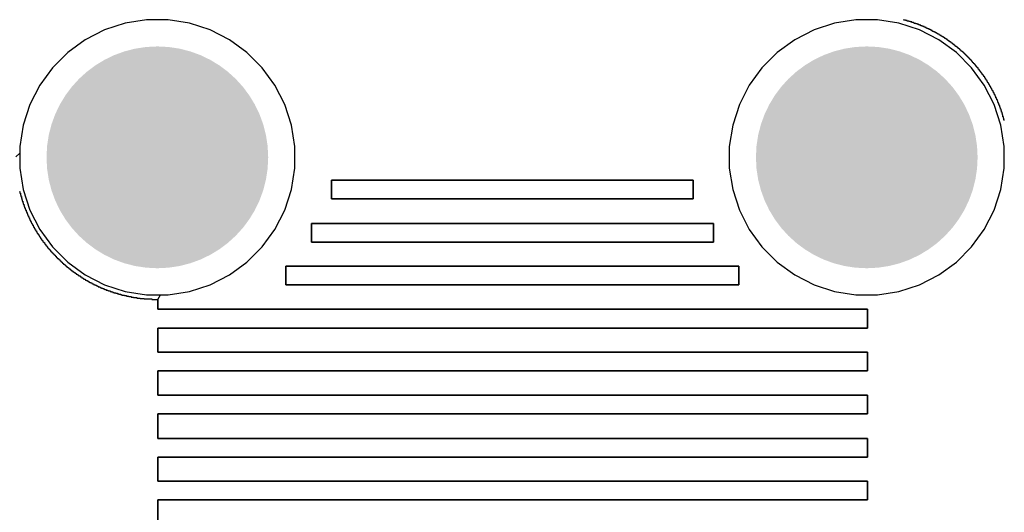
# Model space of a CAD drawing. Header units: inches. Extents: x 0 to 140, y 0 to 140.
# Tile 8 of 42: x 19 to 41, y 46 to 57. Entities that reach past the tile are written whole.
import ezdxf

# ---------------------------------------------------------------- set-up
doc = ezdxf.new("R2010")
doc.units = ezdxf.units.IN
for name, color, linetype in [('BOTTOM', 5, 'Continuous'), ('Bottom Solder', 6, 'Continuous'), ('Pad Holes', 156, 'Continuous'), ('TOP', 1, 'Continuous'), ('Top Solder', 216, 'Continuous')]:
    doc.layers.add(name, color=color, linetype=linetype)

msp = doc.modelspace()

# ---------------------------------------------------------------- hatches: boundary and pattern name
at = {"layer": 'BOTTOM'}
h = msp.add_hatch(color=5, dxfattribs=at)
edge = h.paths.add_edge_path()
edge.add_arc((22, 54), 1.5, 0, 360)
h = msp.add_hatch(color=5, dxfattribs=at)
edge = h.paths.add_edge_path()
edge.add_arc((38, 54), 1.5, 0, 360)
at = {"layer": 'Bottom Solder'}
h = msp.add_hatch(color=6, dxfattribs=at)
edge = h.paths.add_edge_path()
edge.add_arc((22, 54), 2.5, 0, 360)
h = msp.add_hatch(color=6, dxfattribs=at)
edge = h.paths.add_edge_path()
edge.add_arc((38, 54), 2.5, 0, 360)
at = {"layer": 'Pad Holes'}
h = msp.add_hatch(color=7, dxfattribs=at)
edge = h.paths.add_edge_path()
edge.add_arc((22, 54), 1.75, 0, 360)
h = msp.add_hatch(color=7, dxfattribs=at)
edge = h.paths.add_edge_path()
edge.add_arc((38, 54), 1.75, 0, 360)
at = {"layer": 'TOP'}
h = msp.add_hatch(color=1, dxfattribs=at)
edge = h.paths.add_edge_path()
edge.add_arc((22, 54), 1.5, 0, 360)
h = msp.add_hatch(color=1, dxfattribs=at)
edge = h.paths.add_edge_path()
edge.add_arc((38, 54), 1.5, 0, 360)
at = {"layer": 'Top Solder'}
h = msp.add_hatch(color=216, dxfattribs=at)
edge = h.paths.add_edge_path()
edge.add_arc((22, 54), 2.5, 0, 360)
h = msp.add_hatch(color=216, dxfattribs=at)
edge = h.paths.add_edge_path()
edge.add_arc((38, 54), 2.5, 0, 360)

# ---------------------------------------------------------------- linework, layer by layer
at = {"layer": 'BOTTOM'}
for p, q in [((21.756, 57.1), (21.274, 57.023)), ((22.244, 57.1), (21.756, 57.1)), ((22.726, 57.023), (22.244, 57.1)), ((37.756, 57.1), (37.274, 57.023)), ((38.244, 57.1), (37.756, 57.1)), ((38.726, 57.023), (38.244, 57.1)), ((20.81, 56.873), (20.375, 56.651)), ((21.274, 57.023), (20.81, 56.873)), ((23.19, 56.873), (22.726, 57.023)), ((23.625, 56.651), (23.19, 56.873)), ((36.81, 56.873), (36.375, 56.651)), ((37.274, 57.023), (36.81, 56.873)), ((39.19, 56.873), (38.726, 57.023)), ((39.625, 56.651), (39.19, 56.873)), ((20.375, 56.651), (19.981, 56.364)), ((24.02, 56.364), (23.625, 56.651)), ((36.375, 56.651), (35.98, 56.364)), ((40.02, 56.364), (39.625, 56.651)), ((19.981, 56.364), (19.635, 56.019)), ((24.365, 56.019), (24.02, 56.364)), ((35.98, 56.364), (35.635, 56.019)), ((40.365, 56.019), (40.02, 56.364)), ((19.635, 56.019), (19.349, 55.624)), ((24.651, 55.624), (24.365, 56.019)), ((35.635, 56.019), (35.349, 55.624)), ((40.651, 55.624), (40.365, 56.019)), ((19.349, 55.624), (19.127, 55.19)), ((24.873, 55.19), (24.651, 55.624)), ((35.349, 55.624), (35.127, 55.19)), ((40.873, 55.19), (40.651, 55.624)), ((19.127, 55.19), (18.976, 54.726)), ((25.024, 54.726), (24.873, 55.19)), ((35.127, 55.19), (34.976, 54.726)), ((41.024, 54.726), (40.873, 55.19)), ((18.976, 54.726), (18.9, 54.244)), ((25.1, 54.244), (25.024, 54.726)), ((34.976, 54.726), (34.9, 54.244)), ((41.1, 54.244), (41.024, 54.726)), ((18.9, 54.244), (18.9, 54.093)), ((25.1, 53.756), (25.1, 54.244)), ((34.9, 54.244), (34.9, 53.756)), ((41.1, 53.756), (41.1, 54.244)), ((18.9, 54.093), (18.806, 54.015)), ((25.024, 53.274), (25.1, 53.756)), ((34.9, 53.756), (34.976, 53.274)), ((41.024, 53.274), (41.1, 53.756)), ((25.928, 53.062), (25.928, 53.486)), ((25.928, 53.486), (34.087, 53.486)), ((34.087, 53.486), (25.928, 53.486)), ((25.928, 53.486), (25.928, 53.062)), ((34.087, 53.486), (34.087, 53.062)), ((34.087, 53.062), (34.087, 53.486)), ((18.89, 53.232), (18.901, 53.232)), ((18.901, 53.232), (18.901, 53.189)), ((18.901, 53.189), (18.911, 53.189)), ((18.911, 53.189), (18.911, 53.147)), ((18.911, 53.147), (18.922, 53.147)), ((18.922, 53.147), (18.922, 53.115)), ((18.922, 53.115), (18.933, 53.115)), ((18.933, 53.115), (18.933, 53.073)), ((24.873, 52.81), (25.024, 53.274)), ((34.976, 53.274), (35.127, 52.81)), ((40.873, 52.81), (41.024, 53.274)), ((18.933, 53.073), (18.943, 53.073)), ((18.943, 53.073), (18.943, 53.041)), ((18.943, 53.041), (18.954, 53.041)), ((18.954, 53.041), (18.954, 53.009)), ((18.954, 53.009), (18.964, 53.009)), ((18.964, 53.009), (18.964, 52.978)), ((18.964, 52.978), (18.975, 52.978)), ((18.975, 52.978), (18.975, 52.946)), ((18.975, 52.946), (18.986, 52.946)), ((18.986, 52.946), (18.986, 52.914)), ((18.986, 52.914), (18.996, 52.914)), ((18.996, 52.914), (18.996, 52.882)), ((18.996, 52.882), (19.007, 52.882)), ((19.007, 52.882), (19.007, 52.861)), ((19.007, 52.861), (19.017, 52.861)), ((19.017, 52.861), (19.017, 52.829)), ((26.849, 53.062), (25.928, 53.062)), ((25.928, 53.062), (34.087, 53.062)), ((26.859, 53.062), (26.849, 53.062)), ((34.087, 53.062), (26.859, 53.062)), ((19.017, 52.829), (19.028, 52.829)), ((19.028, 52.829), (19.028, 52.808)), ((19.028, 52.808), (19.038, 52.808)), ((19.038, 52.808), (19.038, 52.776)), ((19.038, 52.776), (19.049, 52.776)), ((19.049, 52.776), (19.049, 52.755)), ((19.049, 52.755), (19.06, 52.755)), ((19.06, 52.755), (19.06, 52.724)), ((19.06, 52.724), (19.07, 52.724)), ((19.07, 52.724), (19.07, 52.702)), ((19.07, 52.702), (19.081, 52.702)), ((19.081, 52.702), (19.081, 52.681)), ((19.081, 52.681), (19.091, 52.681)), ((19.091, 52.681), (19.091, 52.66)), ((19.091, 52.66), (19.102, 52.66)), ((19.102, 52.66), (19.102, 52.639)), ((19.102, 52.639), (19.113, 52.639)), ((19.113, 52.639), (19.113, 52.607)), ((24.651, 52.375), (24.873, 52.81)), ((35.127, 52.81), (35.349, 52.375)), ((40.651, 52.375), (40.873, 52.81)), ((19.113, 52.607), (19.123, 52.607)), ((19.123, 52.607), (19.123, 52.586)), ((19.123, 52.586), (19.134, 52.586)), ((19.134, 52.586), (19.134, 52.565)), ((19.134, 52.565), (19.144, 52.565)), ((19.144, 52.565), (19.144, 52.544)), ((19.144, 52.544), (19.155, 52.544)), ((19.155, 52.544), (19.155, 52.522)), ((19.155, 52.522), (19.165, 52.522)), ((19.165, 52.522), (19.165, 52.512)), ((19.165, 52.512), (19.176, 52.512)), ((19.176, 52.512), (19.176, 52.491)), ((19.176, 52.491), (19.187, 52.491)), ((19.187, 52.491), (19.187, 52.47)), ((19.187, 52.47), (19.197, 52.47)), ((19.197, 52.47), (19.197, 52.448)), ((19.197, 52.448), (19.208, 52.448)), ((19.208, 52.448), (19.208, 52.427)), ((19.208, 52.427), (19.218, 52.427)), ((19.218, 52.427), (19.218, 52.406)), ((25.473, 52.089), (25.473, 52.512)), ((25.473, 52.512), (34.542, 52.512)), ((34.542, 52.512), (25.473, 52.512)), ((25.473, 52.512), (25.473, 52.089)), ((34.542, 52.512), (34.542, 52.089)), ((34.542, 52.089), (34.542, 52.512)), ((19.218, 52.406), (19.229, 52.406)), ((19.229, 52.406), (19.229, 52.396)), ((19.229, 52.396), (19.24, 52.396)), ((19.24, 52.396), (19.24, 52.374)), ((19.24, 52.374), (19.25, 52.374)), ((19.25, 52.374), (19.25, 52.353)), ((19.25, 52.353), (19.261, 52.353)), ((19.261, 52.353), (19.261, 52.343)), ((19.261, 52.343), (19.271, 52.343)), ((19.271, 52.343), (19.271, 52.321)), ((19.271, 52.321), (19.282, 52.321)), ((19.282, 52.321), (19.282, 52.3)), ((19.282, 52.3), (19.292, 52.3)), ((19.292, 52.3), (19.292, 52.29)), ((19.292, 52.29), (19.303, 52.29)), ((19.303, 52.29), (19.303, 52.269)), ((19.303, 52.269), (19.314, 52.269)), ((19.314, 52.269), (19.314, 52.258)), ((19.314, 52.258), (19.324, 52.258)), ((19.324, 52.258), (19.324, 52.237)), ((19.324, 52.237), (19.335, 52.237)), ((19.335, 52.237), (19.335, 52.226)), ((19.335, 52.226), (19.345, 52.226)), ((19.345, 52.226), (19.345, 52.205)), ((19.345, 52.205), (19.356, 52.205)), ((19.356, 52.205), (19.356, 52.194)), ((19.356, 52.194), (19.367, 52.194)), ((19.367, 52.194), (19.367, 52.173)), ((24.365, 51.98), (24.651, 52.375)), ((35.349, 52.375), (35.635, 51.98)), ((40.365, 51.98), (40.651, 52.375)), ((19.367, 52.173), (19.377, 52.173)), ((19.377, 52.173), (19.377, 52.163)), ((19.377, 52.163), (19.388, 52.163)), ((19.388, 52.163), (19.388, 52.142)), ((19.388, 52.142), (19.398, 52.142)), ((19.398, 52.142), (19.398, 52.131)), ((19.398, 52.131), (19.409, 52.131)), ((19.409, 52.131), (19.409, 52.12)), ((19.409, 52.12), (19.419, 52.12)), ((19.419, 52.12), (19.419, 52.099)), ((19.419, 52.099), (19.43, 52.099)), ((19.43, 52.099), (19.43, 52.089)), ((19.43, 52.089), (19.441, 52.089)), ((19.441, 52.089), (19.441, 52.078)), ((19.441, 52.078), (19.451, 52.078)), ((19.451, 52.078), (19.451, 52.057)), ((19.451, 52.057), (19.462, 52.057)), ((19.462, 52.057), (19.462, 52.046)), ((19.462, 52.046), (19.472, 52.046)), ((19.472, 52.046), (19.472, 52.036)), ((19.472, 52.036), (19.483, 52.036)), ((19.483, 52.036), (19.483, 52.015)), ((19.483, 52.015), (19.494, 52.015)), ((19.494, 52.015), (19.494, 52.004)), ((19.494, 52.004), (19.504, 52.004)), ((19.504, 52.004), (19.504, 51.993)), ((19.504, 51.993), (19.515, 51.993)), ((19.515, 51.993), (19.515, 51.983)), ((19.515, 51.983), (19.525, 51.983)), ((19.525, 51.983), (19.525, 51.962)), ((24.02, 51.635), (24.365, 51.98)), ((33.315, 52.089), (25.473, 52.089)), ((25.473, 52.089), (34.542, 52.089)), ((33.325, 52.089), (33.315, 52.089)), ((34.542, 52.089), (33.325, 52.089)), ((35.635, 51.98), (35.98, 51.635)), ((40.02, 51.635), (40.365, 51.98)), ((19.525, 51.962), (19.536, 51.962)), ((19.536, 51.962), (19.536, 51.951)), ((19.536, 51.951), (19.546, 51.951)), ((19.546, 51.951), (19.546, 51.94)), ((19.546, 51.94), (19.557, 51.94)), ((19.557, 51.94), (19.557, 51.93)), ((19.557, 51.93), (19.568, 51.93)), ((19.568, 51.93), (19.568, 51.919)), ((19.568, 51.919), (19.578, 51.919)), ((19.578, 51.919), (19.578, 51.909)), ((19.578, 51.909), (19.589, 51.909)), ((19.589, 51.909), (19.589, 51.888)), ((19.589, 51.888), (19.599, 51.888)), ((19.599, 51.888), (19.599, 51.877)), ((19.599, 51.877), (19.61, 51.877)), ((19.61, 51.877), (19.61, 51.866)), ((19.61, 51.866), (19.621, 51.866)), ((19.621, 51.866), (19.621, 51.856)), ((19.621, 51.856), (19.631, 51.856)), ((19.631, 51.856), (19.631, 51.845)), ((19.631, 51.845), (19.642, 51.845)), ((19.642, 51.845), (19.642, 51.835)), ((19.642, 51.835), (19.652, 51.835)), ((19.652, 51.835), (19.652, 51.824)), ((19.652, 51.824), (19.663, 51.824)), ((19.663, 51.824), (19.663, 51.813)), ((19.663, 51.813), (19.673, 51.813)), ((19.673, 51.813), (19.673, 51.803)), ((19.673, 51.803), (19.684, 51.803)), ((19.684, 51.803), (19.684, 51.792)), ((19.684, 51.792), (19.695, 51.792)), ((19.695, 51.792), (19.695, 51.782)), ((19.695, 51.782), (19.705, 51.782)), ((19.705, 51.782), (19.705, 51.771)), ((19.705, 51.771), (19.716, 51.771)), ((19.716, 51.771), (19.716, 51.75)), ((19.716, 51.75), (19.726, 51.75)), ((19.726, 51.75), (19.726, 51.739)), ((19.726, 51.739), (19.737, 51.739)), ((19.737, 51.739), (19.737, 51.729)), ((19.737, 51.729), (19.748, 51.729)), ((19.748, 51.729), (19.748, 51.718)), ((19.748, 51.718), (19.769, 51.718)), ((19.769, 51.718), (19.769, 51.708)), ((19.769, 51.708), (19.779, 51.708)), ((19.779, 51.708), (19.779, 51.697)), ((19.779, 51.697), (19.79, 51.697)), ((19.79, 51.697), (19.79, 51.686)), ((19.79, 51.686), (19.8, 51.686)), ((19.8, 51.686), (19.8, 51.676)), ((19.8, 51.676), (19.811, 51.676)), ((19.811, 51.676), (19.811, 51.665)), ((19.811, 51.665), (19.822, 51.665)), ((19.822, 51.665), (19.822, 51.655)), ((19.822, 51.655), (19.832, 51.655)), ((19.832, 51.655), (19.832, 51.644)), ((19.832, 51.644), (19.843, 51.644)), ((19.843, 51.644), (19.843, 51.634)), ((19.843, 51.634), (19.853, 51.634)), ((19.853, 51.634), (19.853, 51.623)), ((19.853, 51.623), (19.864, 51.623)), ((19.864, 51.623), (19.864, 51.612)), ((19.864, 51.612), (19.875, 51.612)), ((19.875, 51.612), (19.875, 51.602)), ((19.875, 51.602), (19.885, 51.602)), ((19.885, 51.602), (19.885, 51.591)), ((19.885, 51.591), (19.906, 51.591)), ((19.906, 51.591), (19.906, 51.581)), ((19.906, 51.581), (19.917, 51.581)), ((19.917, 51.581), (19.917, 51.57)), ((19.917, 51.57), (19.927, 51.57)), ((19.927, 51.57), (19.927, 51.559)), ((19.927, 51.559), (19.938, 51.559)), ((19.938, 51.559), (19.938, 51.549)), ((19.938, 51.549), (19.949, 51.549)), ((19.949, 51.549), (19.949, 51.538)), ((19.949, 51.538), (19.959, 51.538)), ((19.959, 51.538), (19.959, 51.528)), ((19.959, 51.528), (19.98, 51.528)), ((19.98, 51.528), (19.98, 51.517)), ((23.625, 51.348), (24.02, 51.635)), ((24.901, 51.126), (24.901, 51.549)), ((24.901, 51.549), (34.765, 51.549)), ((35.114, 51.549), (24.901, 51.549)), ((24.901, 51.549), (24.901, 51.126)), ((34.765, 51.549), (34.775, 51.549)), ((34.775, 51.549), (35.114, 51.549)), ((35.114, 51.549), (35.114, 51.126)), ((35.114, 51.126), (35.114, 51.549)), ((35.98, 51.635), (36.375, 51.348)), ((39.625, 51.348), (40.02, 51.635)), ((19.98, 51.517), (19.991, 51.517)), ((19.991, 51.517), (19.991, 51.507)), ((19.991, 51.507), (20.002, 51.507)), ((20.002, 51.507), (20.002, 51.496)), ((20.002, 51.496), (20.012, 51.496)), ((20.012, 51.496), (20.012, 51.485)), ((20.012, 51.485), (20.033, 51.485)), ((20.033, 51.485), (20.033, 51.475)), ((20.033, 51.475), (20.044, 51.475)), ((20.044, 51.475), (20.044, 51.464)), ((20.044, 51.464), (20.054, 51.464)), ((20.054, 51.464), (20.054, 51.454)), ((20.054, 51.454), (20.065, 51.454)), ((20.065, 51.454), (20.065, 51.443)), ((20.065, 51.443), (20.086, 51.443)), ((20.086, 51.443), (20.086, 51.432)), ((20.086, 51.432), (20.097, 51.432)), ((20.097, 51.432), (20.097, 51.422)), ((20.097, 51.422), (20.118, 51.422)), ((20.118, 51.422), (20.118, 51.411)), ((20.118, 51.411), (20.129, 51.411)), ((20.129, 51.411), (20.129, 51.401)), ((20.129, 51.401), (20.139, 51.401)), ((20.139, 51.401), (20.139, 51.39)), ((20.139, 51.39), (20.16, 51.39)), ((20.16, 51.39), (20.16, 51.38)), ((20.16, 51.38), (20.171, 51.38)), ((20.171, 51.38), (20.171, 51.369)), ((20.171, 51.369), (20.192, 51.369)), ((20.192, 51.369), (20.192, 51.358)), ((20.192, 51.358), (20.203, 51.358)), ((20.203, 51.358), (20.203, 51.348)), ((20.203, 51.348), (20.213, 51.348)), ((20.213, 51.348), (20.213, 51.337)), ((20.213, 51.337), (20.234, 51.337)), ((20.234, 51.337), (20.234, 51.327)), ((20.234, 51.327), (20.256, 51.327)), ((20.256, 51.327), (20.256, 51.316)), ((20.256, 51.316), (20.266, 51.316)), ((20.266, 51.316), (20.266, 51.305)), ((20.266, 51.305), (20.287, 51.305)), ((20.287, 51.305), (20.287, 51.295)), ((23.19, 51.127), (23.625, 51.348)), ((36.375, 51.348), (36.81, 51.127)), ((39.19, 51.127), (39.625, 51.348)), ((20.287, 51.295), (20.298, 51.295)), ((20.298, 51.295), (20.298, 51.284)), ((20.298, 51.284), (20.319, 51.284)), ((20.319, 51.284), (20.319, 51.274)), ((20.319, 51.274), (20.33, 51.274)), ((20.33, 51.274), (20.33, 51.263)), ((20.33, 51.263), (20.351, 51.263)), ((20.351, 51.263), (20.351, 51.253)), ((20.351, 51.253), (20.372, 51.253)), ((20.372, 51.253), (20.372, 51.242)), ((20.372, 51.242), (20.382, 51.242)), ((20.382, 51.242), (20.382, 51.231)), ((20.382, 51.231), (20.404, 51.231)), ((20.404, 51.231), (20.404, 51.221)), ((20.404, 51.221), (20.425, 51.221)), ((20.425, 51.221), (20.425, 51.21)), ((20.425, 51.21), (20.446, 51.21)), ((20.446, 51.21), (20.446, 51.2)), ((20.446, 51.2), (20.457, 51.2)), ((20.457, 51.2), (20.457, 51.189)), ((20.457, 51.189), (20.478, 51.189)), ((20.478, 51.189), (20.478, 51.178)), ((20.478, 51.178), (20.499, 51.178)), ((20.499, 51.178), (20.499, 51.168)), ((20.499, 51.168), (20.52, 51.168)), ((20.52, 51.168), (20.52, 51.157)), ((20.52, 51.157), (20.541, 51.157)), ((20.541, 51.157), (20.541, 51.147)), ((20.541, 51.147), (20.562, 51.147)), ((20.562, 51.147), (20.562, 51.136)), ((20.562, 51.136), (20.584, 51.136)), ((20.584, 51.136), (20.584, 51.126)), ((20.584, 51.126), (20.605, 51.126)), ((20.605, 51.126), (20.605, 51.115)), ((20.605, 51.115), (20.626, 51.115)), ((20.626, 51.115), (20.626, 51.104)), ((20.626, 51.104), (20.647, 51.104)), ((20.647, 51.104), (20.647, 51.094)), ((20.647, 51.094), (20.668, 51.094)), ((20.668, 51.094), (20.668, 51.083)), ((20.668, 51.083), (20.7, 51.083)), ((20.7, 51.083), (20.7, 51.073)), ((22.726, 50.976), (23.19, 51.127)), ((35.114, 51.126), (24.901, 51.126)), ((24.901, 51.126), (35.114, 51.126)), ((36.81, 51.127), (37.274, 50.976)), ((38.726, 50.976), (39.19, 51.127)), ((20.7, 51.073), (20.721, 51.073)), ((20.721, 51.073), (20.721, 51.062)), ((20.721, 51.062), (20.742, 51.062)), ((20.742, 51.062), (20.742, 51.051)), ((20.742, 51.051), (20.774, 51.051)), ((20.774, 51.051), (20.774, 51.041)), ((20.774, 51.041), (20.795, 51.041)), ((20.795, 51.041), (20.795, 51.03)), ((20.795, 51.03), (20.816, 51.03)), ((20.816, 51.03), (20.816, 51.02)), ((20.816, 51.02), (20.848, 51.02)), ((20.848, 51.02), (20.848, 51.009)), ((20.848, 51.009), (20.88, 51.009)), ((20.88, 51.009), (20.88, 50.999)), ((20.88, 50.999), (20.901, 50.999)), ((20.901, 50.999), (20.901, 50.988)), ((20.901, 50.988), (20.933, 50.988)), ((20.933, 50.988), (20.933, 50.977)), ((20.933, 50.977), (20.965, 50.977)), ((20.965, 50.977), (20.965, 50.967)), ((20.965, 50.967), (20.996, 50.967)), ((20.996, 50.967), (20.996, 50.956)), ((20.996, 50.956), (21.028, 50.956)), ((21.028, 50.956), (21.028, 50.946)), ((21.028, 50.946), (21.06, 50.946)), ((21.06, 50.946), (21.06, 50.935)), ((21.06, 50.935), (21.102, 50.935)), ((21.102, 50.935), (21.102, 50.924)), ((21.102, 50.924), (21.134, 50.924)), ((21.134, 50.924), (21.134, 50.914)), ((21.134, 50.914), (21.176, 50.914)), ((21.176, 50.914), (21.176, 50.903)), ((21.176, 50.903), (21.208, 50.903)), ((21.208, 50.903), (21.208, 50.893)), ((21.208, 50.893), (21.261, 50.893)), ((21.261, 50.893), (21.261, 50.882)), ((21.261, 50.882), (21.303, 50.882)), ((21.303, 50.882), (21.303, 50.872)), ((21.303, 50.872), (21.356, 50.872)), ((21.356, 50.872), (21.356, 50.861)), ((21.356, 50.861), (21.409, 50.861)), ((21.409, 50.861), (21.409, 50.85)), ((22.012, 50.797), (22.072, 50.9)), ((22.072, 50.9), (22.244, 50.9)), ((22.244, 50.9), (22.726, 50.976)), ((37.274, 50.976), (37.756, 50.9)), ((37.756, 50.9), (38.244, 50.9)), ((38.244, 50.9), (38.726, 50.976)), ((21.409, 50.85), (21.462, 50.85)), ((21.462, 50.85), (21.462, 50.84)), ((21.462, 50.84), (21.536, 50.84)), ((21.536, 50.84), (21.536, 50.829)), ((21.536, 50.829), (21.61, 50.829)), ((21.61, 50.829), (21.61, 50.819)), ((21.61, 50.819), (21.705, 50.819)), ((21.705, 50.819), (21.705, 50.808)), ((21.705, 50.808), (21.875, 50.808)), ((21.875, 50.808), (21.875, 50.797)), ((21.875, 50.797), (22.012, 50.797)), ((22.012, 50.797), (22.012, 50.575)), ((22.012, 50.773), (22.012, 50.797)), ((22.012, 50.575), (22.012, 50.773)), ((22.012, 50.575), (38.013, 50.575)), ((38.013, 50.575), (22.012, 50.575)), ((38.013, 50.575), (38.013, 50.152)), ((38.013, 50.152), (38.013, 50.575)), ((38.013, 50.152), (22.012, 50.152)), ((22.012, 50.152), (22.012, 49.612)), ((22.012, 49.612), (22.012, 50.152)), ((22.012, 50.152), (38.013, 50.152)), ((22.012, 49.612), (38.013, 49.612)), ((38.013, 49.612), (22.012, 49.612)), ((38.013, 49.612), (38.013, 49.189)), ((38.013, 49.189), (38.013, 49.612)), ((38.013, 49.189), (22.012, 49.189)), ((22.012, 49.189), (22.012, 48.639)), ((22.012, 48.639), (22.012, 49.189)), ((22.012, 49.189), (38.013, 49.189)), ((22.012, 48.639), (38.013, 48.639)), ((38.013, 48.639), (22.012, 48.639)), ((38.013, 48.639), (38.013, 48.215)), ((38.013, 48.215), (38.013, 48.639)), ((38.013, 48.215), (22.012, 48.215)), ((22.012, 48.215), (22.012, 47.665)), ((22.012, 47.665), (22.012, 48.215)), ((22.012, 48.215), (38.013, 48.215)), ((22.012, 47.665), (38.013, 47.665)), ((38.013, 47.665), (22.012, 47.665)), ((38.013, 47.665), (38.013, 47.242)), ((38.013, 47.242), (38.013, 47.665)), ((38.013, 47.242), (22.012, 47.242)), ((22.012, 47.242), (22.012, 46.702)), ((22.012, 46.702), (22.012, 47.242)), ((22.012, 47.242), (38.013, 47.242)), ((22.012, 46.702), (38.013, 46.702)), ((38.013, 46.702), (22.012, 46.702)), ((38.013, 46.702), (38.013, 46.279)), ((38.013, 46.279), (38.013, 46.702)), ((38.013, 46.279), (22.012, 46.279)), ((22.012, 46.279), (22.012, 45.728)), ((22.012, 45.728), (22.012, 46.279)), ((22.012, 46.279), (38.013, 46.279))]:
    msp.add_line(p, q, dxfattribs=at)
at = {"layer": 'Bottom Solder'}
for p, q in [((38.839, 57.094), (38.839, 57.105)), ((38.871, 57.094), (38.839, 57.094)), ((38.871, 57.084), (38.871, 57.094)), ((38.913, 57.084), (38.871, 57.084)), ((38.913, 57.073), (38.913, 57.084)), ((38.945, 57.073), (38.913, 57.073)), ((38.945, 57.063), (38.945, 57.073)), ((38.976, 57.063), (38.945, 57.063)), ((38.976, 57.052), (38.976, 57.063)), ((39.019, 57.052), (38.976, 57.052)), ((39.019, 57.041), (39.019, 57.052)), ((39.051, 57.041), (39.019, 57.041)), ((39.051, 57.031), (39.051, 57.041)), ((39.072, 57.031), (39.051, 57.031)), ((39.072, 57.02), (39.072, 57.031)), ((39.103, 57.02), (39.072, 57.02)), ((39.103, 57.01), (39.103, 57.02)), ((39.135, 57.01), (39.103, 57.01)), ((39.135, 56.999), (39.135, 57.01)), ((39.167, 56.999), (39.135, 56.999)), ((39.167, 56.988), (39.167, 56.999)), ((39.188, 56.988), (39.167, 56.988)), ((39.188, 56.978), (39.188, 56.988)), ((39.22, 56.978), (39.188, 56.978)), ((39.22, 56.967), (39.22, 56.978)), ((39.241, 56.967), (39.22, 56.967)), ((39.241, 56.957), (39.241, 56.967)), ((39.262, 56.957), (39.241, 56.957)), ((39.262, 56.946), (39.262, 56.957)), ((39.294, 56.946), (39.262, 56.946)), ((39.294, 56.936), (39.294, 56.946)), ((39.315, 56.936), (39.294, 56.936)), ((39.315, 56.925), (39.315, 56.936)), ((39.336, 56.925), (39.315, 56.925)), ((39.336, 56.914), (39.336, 56.925)), ((39.357, 56.914), (39.336, 56.914)), ((39.357, 56.904), (39.357, 56.914)), ((39.379, 56.904), (39.357, 56.904)), ((39.379, 56.893), (39.379, 56.904)), ((39.41, 56.893), (39.379, 56.893)), ((39.41, 56.883), (39.41, 56.893)), ((39.432, 56.883), (39.41, 56.883)), ((39.432, 56.872), (39.432, 56.883)), ((39.453, 56.872), (39.432, 56.872)), ((39.453, 56.861), (39.453, 56.872)), ((39.474, 56.861), (39.453, 56.861)), ((39.474, 56.851), (39.474, 56.861)), ((39.484, 56.851), (39.474, 56.851)), ((39.484, 56.84), (39.484, 56.851)), ((39.506, 56.84), (39.484, 56.84)), ((39.506, 56.83), (39.506, 56.84)), ((39.527, 56.83), (39.506, 56.83)), ((39.527, 56.819), (39.527, 56.83)), ((39.548, 56.819), (39.527, 56.819)), ((39.548, 56.809), (39.548, 56.819)), ((39.569, 56.809), (39.548, 56.809)), ((39.569, 56.798), (39.569, 56.809)), ((39.59, 56.798), (39.569, 56.798)), ((39.59, 56.787), (39.59, 56.798)), ((39.601, 56.787), (39.59, 56.787)), ((39.601, 56.777), (39.601, 56.787)), ((39.622, 56.777), (39.601, 56.777)), ((39.622, 56.766), (39.622, 56.777)), ((39.643, 56.766), (39.622, 56.766)), ((39.643, 56.756), (39.643, 56.766)), ((39.654, 56.756), (39.643, 56.756)), ((39.654, 56.745), (39.654, 56.756)), ((39.675, 56.745), (39.654, 56.745)), ((39.675, 56.734), (39.675, 56.745)), ((39.696, 56.734), (39.675, 56.734)), ((39.696, 56.724), (39.696, 56.734)), ((39.707, 56.724), (39.696, 56.724)), ((39.707, 56.713), (39.707, 56.724)), ((39.728, 56.713), (39.707, 56.713)), ((39.728, 56.703), (39.728, 56.713)), ((39.749, 56.703), (39.728, 56.703)), ((39.749, 56.692), (39.749, 56.703)), ((39.76, 56.692), (39.749, 56.692)), ((39.76, 56.682), (39.76, 56.692)), ((39.781, 56.682), (39.76, 56.682)), ((39.781, 56.671), (39.781, 56.682)), ((39.791, 56.671), (39.781, 56.671)), ((39.791, 56.66), (39.791, 56.671)), ((39.813, 56.66), (39.791, 56.66)), ((39.813, 56.65), (39.813, 56.66)), ((39.823, 56.65), (39.813, 56.65)), ((39.823, 56.639), (39.823, 56.65)), ((39.834, 56.639), (39.823, 56.639)), ((39.834, 56.629), (39.834, 56.639)), ((39.855, 56.629), (39.834, 56.629)), ((39.855, 56.618), (39.855, 56.629)), ((39.865, 56.618), (39.855, 56.618)), ((39.865, 56.607), (39.865, 56.618)), ((39.887, 56.607), (39.865, 56.607)), ((39.887, 56.597), (39.887, 56.607)), ((39.897, 56.597), (39.887, 56.597)), ((39.897, 56.586), (39.897, 56.597)), ((39.908, 56.586), (39.897, 56.586)), ((39.908, 56.576), (39.908, 56.586)), ((39.929, 56.576), (39.908, 56.576)), ((39.929, 56.565), (39.929, 56.576)), ((39.94, 56.565), (39.929, 56.565)), ((39.94, 56.555), (39.94, 56.565)), ((39.95, 56.555), (39.94, 56.555)), ((39.95, 56.544), (39.95, 56.555)), ((39.971, 56.544), (39.95, 56.544)), ((39.971, 56.533), (39.971, 56.544)), ((39.982, 56.533), (39.971, 56.533)), ((39.982, 56.523), (39.982, 56.533)), ((39.992, 56.523), (39.982, 56.523)), ((39.992, 56.512), (39.992, 56.523)), ((40.003, 56.512), (39.992, 56.512)), ((40.003, 56.502), (40.003, 56.512)), ((40.024, 56.502), (40.003, 56.502)), ((40.024, 56.491), (40.024, 56.502)), ((40.035, 56.491), (40.024, 56.491)), ((40.035, 56.48), (40.035, 56.491)), ((40.045, 56.48), (40.035, 56.48)), ((40.045, 56.47), (40.045, 56.48)), ((40.056, 56.47), (40.045, 56.47)), ((40.056, 56.459), (40.056, 56.47)), ((40.077, 56.459), (40.056, 56.459)), ((40.077, 56.449), (40.077, 56.459)), ((40.088, 56.449), (40.077, 56.449)), ((40.088, 56.438), (40.088, 56.449)), ((40.098, 56.438), (40.088, 56.438)), ((40.098, 56.428), (40.098, 56.438)), ((40.109, 56.428), (40.098, 56.428)), ((40.109, 56.417), (40.109, 56.428)), ((40.119, 56.417), (40.109, 56.417)), ((40.119, 56.406), (40.119, 56.417)), ((40.13, 56.406), (40.119, 56.406)), ((40.13, 56.396), (40.13, 56.406)), ((40.141, 56.396), (40.13, 56.396)), ((40.141, 56.385), (40.141, 56.396)), ((40.162, 56.385), (40.141, 56.385)), ((40.162, 56.375), (40.162, 56.385)), ((40.172, 56.375), (40.162, 56.375)), ((40.172, 56.364), (40.172, 56.375)), ((40.183, 56.364), (40.172, 56.364)), ((40.183, 56.353), (40.183, 56.364)), ((40.194, 56.353), (40.183, 56.353)), ((40.194, 56.343), (40.194, 56.353)), ((40.204, 56.343), (40.194, 56.343)), ((40.204, 56.332), (40.204, 56.343)), ((40.215, 56.332), (40.204, 56.332)), ((40.215, 56.322), (40.215, 56.332)), ((40.225, 56.322), (40.215, 56.322)), ((40.225, 56.311), (40.225, 56.322)), ((40.236, 56.311), (40.225, 56.311)), ((40.236, 56.301), (40.236, 56.311)), ((40.246, 56.301), (40.236, 56.301)), ((40.246, 56.29), (40.246, 56.301)), ((40.257, 56.29), (40.246, 56.29)), ((40.257, 56.279), (40.257, 56.29)), ((40.268, 56.279), (40.257, 56.279)), ((40.268, 56.269), (40.268, 56.279)), ((40.278, 56.269), (40.268, 56.269)), ((40.278, 56.258), (40.278, 56.269)), ((40.289, 56.258), (40.278, 56.258)), ((40.289, 56.248), (40.289, 56.258)), ((40.299, 56.248), (40.289, 56.248)), ((40.299, 56.237), (40.299, 56.248)), ((40.31, 56.237), (40.299, 56.237)), ((40.31, 56.226), (40.31, 56.237)), ((40.321, 56.226), (40.31, 56.226)), ((40.321, 56.216), (40.321, 56.226)), ((40.331, 56.216), (40.321, 56.216)), ((40.331, 56.205), (40.331, 56.216)), ((40.342, 56.205), (40.331, 56.205)), ((40.342, 56.195), (40.342, 56.205)), ((40.352, 56.195), (40.342, 56.195)), ((40.352, 56.184), (40.352, 56.195)), ((40.363, 56.184), (40.352, 56.184)), ((40.363, 56.174), (40.363, 56.184)), ((40.373, 56.174), (40.363, 56.174)), ((40.373, 56.163), (40.373, 56.174)), ((40.384, 56.163), (40.373, 56.163)), ((40.384, 56.142), (40.384, 56.163)), ((40.395, 56.142), (40.384, 56.142)), ((40.395, 56.131), (40.395, 56.142)), ((40.405, 56.131), (40.395, 56.131)), ((40.405, 56.121), (40.405, 56.131)), ((40.416, 56.121), (40.405, 56.121)), ((40.416, 56.11), (40.416, 56.121)), ((40.426, 56.11), (40.416, 56.11)), ((40.426, 56.099), (40.426, 56.11)), ((40.437, 56.099), (40.426, 56.099)), ((40.437, 56.089), (40.437, 56.099)), ((40.448, 56.089), (40.437, 56.089)), ((40.448, 56.078), (40.448, 56.089)), ((40.458, 56.078), (40.448, 56.078)), ((40.458, 56.057), (40.458, 56.078)), ((40.469, 56.057), (40.458, 56.057)), ((40.469, 56.047), (40.469, 56.057)), ((40.479, 56.047), (40.469, 56.047)), ((40.479, 56.036), (40.479, 56.047)), ((40.49, 56.036), (40.479, 56.036)), ((40.49, 56.025), (40.49, 56.036)), ((40.5, 56.025), (40.49, 56.025)), ((40.5, 56.015), (40.5, 56.025)), ((40.511, 56.015), (40.5, 56.015)), ((40.511, 55.994), (40.511, 56.015)), ((40.522, 55.994), (40.511, 55.994)), ((40.522, 55.983), (40.522, 55.994)), ((40.532, 55.983), (40.522, 55.983)), ((40.532, 55.972), (40.532, 55.983)), ((40.543, 55.972), (40.532, 55.972)), ((40.543, 55.951), (40.543, 55.972)), ((40.553, 55.951), (40.543, 55.951)), ((40.553, 55.941), (40.553, 55.951)), ((40.564, 55.941), (40.553, 55.941)), ((40.564, 55.93), (40.564, 55.941)), ((40.575, 55.93), (40.564, 55.93)), ((40.575, 55.909), (40.575, 55.93)), ((40.585, 55.909), (40.575, 55.909)), ((40.585, 55.898), (40.585, 55.909)), ((40.596, 55.898), (40.585, 55.898)), ((40.596, 55.888), (40.596, 55.898)), ((40.606, 55.888), (40.596, 55.888)), ((40.606, 55.867), (40.606, 55.888)), ((40.617, 55.867), (40.606, 55.867)), ((40.617, 55.856), (40.617, 55.867)), ((40.627, 55.856), (40.617, 55.856)), ((40.627, 55.846), (40.627, 55.856)), ((40.638, 55.846), (40.627, 55.846)), ((40.638, 55.824), (40.638, 55.846)), ((40.649, 55.824), (40.638, 55.824)), ((40.649, 55.814), (40.649, 55.824)), ((40.659, 55.814), (40.649, 55.814)), ((40.659, 55.793), (40.659, 55.814)), ((40.67, 55.793), (40.659, 55.793)), ((40.67, 55.782), (40.67, 55.793)), ((40.68, 55.782), (40.67, 55.782)), ((40.68, 55.761), (40.68, 55.782)), ((40.691, 55.761), (40.68, 55.761)), ((40.691, 55.75), (40.691, 55.761)), ((40.701, 55.75), (40.691, 55.75)), ((40.701, 55.729), (40.701, 55.75)), ((40.712, 55.729), (40.701, 55.729)), ((40.712, 55.708), (40.712, 55.729)), ((40.723, 55.708), (40.712, 55.708)), ((40.723, 55.697), (40.723, 55.708)), ((40.733, 55.697), (40.723, 55.697)), ((40.733, 55.676), (40.733, 55.697)), ((40.744, 55.676), (40.733, 55.676)), ((40.744, 55.666), (40.744, 55.676)), ((40.754, 55.666), (40.744, 55.666)), ((40.754, 55.644), (40.754, 55.666)), ((40.765, 55.644), (40.754, 55.644)), ((40.765, 55.623), (40.765, 55.644)), ((40.776, 55.623), (40.765, 55.623)), ((40.776, 55.613), (40.776, 55.623)), ((40.786, 55.613), (40.776, 55.613)), ((40.786, 55.592), (40.786, 55.613)), ((40.797, 55.592), (40.786, 55.592)), ((40.797, 55.57), (40.797, 55.592)), ((40.807, 55.57), (40.797, 55.57)), ((40.807, 55.549), (40.807, 55.57)), ((40.818, 55.549), (40.807, 55.549)), ((40.818, 55.528), (40.818, 55.549)), ((40.828, 55.528), (40.818, 55.528)), ((40.828, 55.517), (40.828, 55.528)), ((40.839, 55.517), (40.828, 55.517)), ((40.839, 55.496), (40.839, 55.517)), ((40.85, 55.496), (40.839, 55.496)), ((40.85, 55.475), (40.85, 55.496)), ((40.86, 55.475), (40.85, 55.475)), ((40.86, 55.454), (40.86, 55.475)), ((40.871, 55.454), (40.86, 55.454)), ((40.871, 55.433), (40.871, 55.454)), ((40.881, 55.433), (40.871, 55.433)), ((40.881, 55.412), (40.881, 55.433)), ((40.892, 55.412), (40.881, 55.412)), ((40.892, 55.39), (40.892, 55.412)), ((40.903, 55.39), (40.892, 55.39)), ((40.903, 55.369), (40.903, 55.39)), ((40.913, 55.369), (40.903, 55.369)), ((40.913, 55.338), (40.913, 55.369)), ((40.924, 55.338), (40.913, 55.338)), ((40.924, 55.316), (40.924, 55.338)), ((40.934, 55.316), (40.924, 55.316)), ((40.934, 55.295), (40.934, 55.316)), ((40.945, 55.295), (40.934, 55.295)), ((40.945, 55.274), (40.945, 55.295)), ((40.955, 55.274), (40.945, 55.274)), ((40.955, 55.242), (40.955, 55.274)), ((40.966, 55.242), (40.955, 55.242)), ((40.966, 55.221), (40.966, 55.242)), ((40.977, 55.221), (40.966, 55.221)), ((40.977, 55.189), (40.977, 55.221)), ((40.987, 55.189), (40.977, 55.189)), ((40.987, 55.168), (40.987, 55.189)), ((40.998, 55.168), (40.987, 55.168)), ((40.998, 55.136), (40.998, 55.168)), ((41.008, 55.136), (40.998, 55.136)), ((41.008, 55.115), (41.008, 55.136)), ((41.019, 55.115), (41.008, 55.115)), ((41.019, 55.084), (41.019, 55.115)), ((41.03, 55.084), (41.019, 55.084)), ((41.03, 55.052), (41.03, 55.084)), ((41.04, 55.052), (41.03, 55.052)), ((41.04, 55.02), (41.04, 55.052)), ((41.051, 55.02), (41.04, 55.02)), ((41.051, 54.988), (41.051, 55.02)), ((41.061, 54.988), (41.051, 54.988)), ((41.061, 54.957), (41.061, 54.988)), ((41.072, 54.957), (41.061, 54.957)), ((41.072, 54.914), (41.072, 54.957)), ((41.082, 54.914), (41.072, 54.914)), ((41.082, 54.882), (41.082, 54.914)), ((41.093, 54.882), (41.082, 54.882)), ((41.093, 54.84), (41.093, 54.882)), ((41.104, 54.84), (41.093, 54.84))]:
    msp.add_line(p, q, dxfattribs=at)
at = {"layer": 'TOP'}
for p, q in [((21.756, 57.1), (21.274, 57.023)), ((22.244, 57.1), (21.756, 57.1)), ((22.726, 57.023), (22.244, 57.1)), ((37.756, 57.1), (37.274, 57.023)), ((38.244, 57.1), (37.756, 57.1)), ((38.726, 57.023), (38.244, 57.1)), ((20.81, 56.873), (20.375, 56.651)), ((21.274, 57.023), (20.81, 56.873)), ((23.19, 56.873), (22.726, 57.023)), ((23.625, 56.651), (23.19, 56.873)), ((36.81, 56.873), (36.375, 56.651)), ((37.274, 57.023), (36.81, 56.873)), ((39.19, 56.873), (38.726, 57.023)), ((39.625, 56.651), (39.19, 56.873)), ((20.375, 56.651), (19.981, 56.364)), ((24.02, 56.364), (23.625, 56.651)), ((36.375, 56.651), (35.98, 56.364)), ((40.02, 56.364), (39.625, 56.651)), ((19.981, 56.364), (19.635, 56.019)), ((24.365, 56.019), (24.02, 56.364)), ((35.98, 56.364), (35.635, 56.019)), ((40.365, 56.019), (40.02, 56.364)), ((19.635, 56.019), (19.349, 55.624)), ((24.651, 55.624), (24.365, 56.019)), ((35.635, 56.019), (35.349, 55.624)), ((40.651, 55.624), (40.365, 56.019)), ((19.349, 55.624), (19.127, 55.19)), ((24.873, 55.19), (24.651, 55.624)), ((35.349, 55.624), (35.127, 55.19)), ((40.873, 55.19), (40.651, 55.624)), ((19.127, 55.19), (18.976, 54.726)), ((25.024, 54.726), (24.873, 55.19)), ((35.127, 55.19), (34.976, 54.726)), ((41.024, 54.726), (40.873, 55.19)), ((18.976, 54.726), (18.9, 54.244)), ((25.1, 54.244), (25.024, 54.726)), ((34.976, 54.726), (34.9, 54.244)), ((41.1, 54.244), (41.024, 54.726)), ((18.9, 54.244), (18.9, 53.756)), ((25.1, 53.756), (25.1, 54.244)), ((34.9, 54.244), (34.9, 53.756)), ((41.1, 53.756), (41.1, 54.244)), ((18.9, 53.756), (18.976, 53.274)), ((25.024, 53.274), (25.1, 53.756)), ((34.9, 53.756), (34.976, 53.274)), ((41.024, 53.274), (41.1, 53.756)), ((18.976, 53.274), (19.127, 52.81)), ((24.873, 52.81), (25.024, 53.274)), ((34.976, 53.274), (35.127, 52.81)), ((40.873, 52.81), (41.024, 53.274)), ((19.127, 52.81), (19.349, 52.375)), ((24.651, 52.375), (24.873, 52.81)), ((35.127, 52.81), (35.349, 52.375)), ((40.651, 52.375), (40.873, 52.81)), ((19.349, 52.375), (19.635, 51.98)), ((24.365, 51.98), (24.651, 52.375)), ((35.349, 52.375), (35.635, 51.98)), ((40.365, 51.98), (40.651, 52.375)), ((19.635, 51.98), (19.981, 51.635)), ((24.02, 51.635), (24.365, 51.98)), ((35.635, 51.98), (35.98, 51.635)), ((40.02, 51.635), (40.365, 51.98)), ((19.981, 51.635), (20.375, 51.348)), ((23.625, 51.348), (24.02, 51.635)), ((35.98, 51.635), (36.375, 51.348)), ((39.625, 51.348), (40.02, 51.635)), ((20.375, 51.348), (20.81, 51.127)), ((23.19, 51.127), (23.625, 51.348)), ((36.375, 51.348), (36.81, 51.127)), ((39.19, 51.127), (39.625, 51.348)), ((20.81, 51.127), (21.274, 50.976)), ((22.726, 50.976), (23.19, 51.127)), ((36.81, 51.127), (37.274, 50.976)), ((38.726, 50.976), (39.19, 51.127)), ((21.274, 50.976), (21.756, 50.9)), ((21.756, 50.9), (22.244, 50.9)), ((22.244, 50.9), (22.726, 50.976)), ((37.274, 50.976), (37.756, 50.9)), ((37.756, 50.9), (38.244, 50.9)), ((38.244, 50.9), (38.726, 50.976))]:
    msp.add_line(p, q, dxfattribs=at)

doc.saveas('drawing.dxf')
